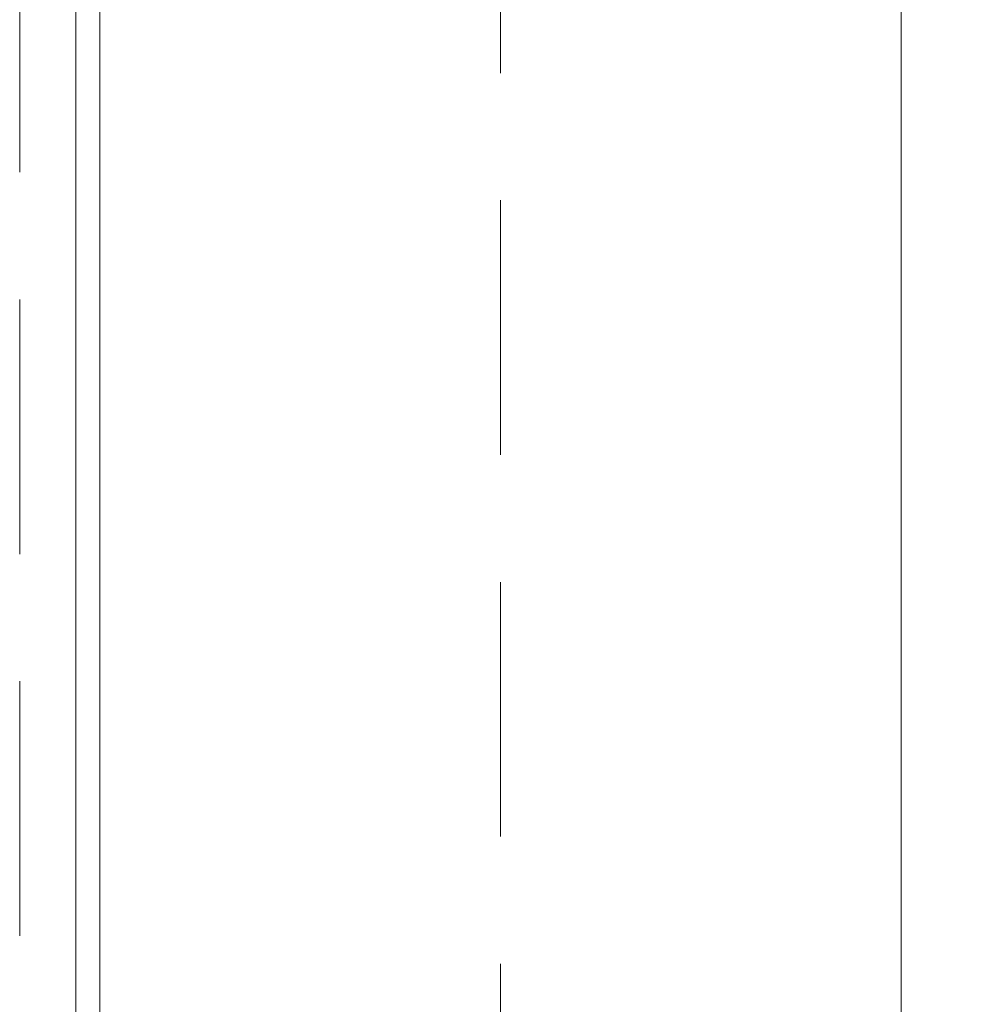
# Model space of a CAD drawing. Header units: millimetres. Extents: x 213386 to 506888, y 183055 to 450952.
# Tile 69 of 256: x 373257 to 373498, y 292496 to 292742. Entities that reach past the tile are written whole.
import ezdxf

# ---------------------------------------------------------------- set-up
doc = ezdxf.new("R2010")
doc.units = ezdxf.units.MM
doc.linetypes.add('CK_Čerchovaná 50', pattern=[6, 3, -1.5, 0, -1.5])
doc.linetypes.add('ČÁRKOVANÁ', pattern=[19.05, 12.7, -6.35])
for name, color, linetype, lineweight in [('FASÁDA DETAILNÍ', 255, 'Continuous', 0), ('KOTY', 255, 'Continuous', 0), ('NOVA', 255, 'Continuous', 0), ('TENKA', 255, 'Continuous', 0)]:
    doc.layers.add(name, color=color, linetype=linetype, lineweight=lineweight)
doc.layers.get('KOTY').off()

# ---------------------------------------------------------------- blocks, each defined once
blk = doc.blocks.new('NOVÁ PODLAHA')
at = {"layer": 'NOVA'}
blk.add_lwpolyline([(25700, 16457.5), (25700, 0), (0, 0), (0, 15942.5)], dxfattribs=at)

msp = doc.modelspace()

# ---------------------------------------------------------------- linework, layer by layer
at = {"layer": 'FASÁDA DETAILNÍ'}
msp.add_line((373270.64, 293700.65), (373270.64, 291588.65), dxfattribs=at)
at = {"layer": 'FASÁDA DETAILNÍ', "color": 7, "linetype": 'ČÁRKOVANÁ', "ltscale": 5}
for points in [[(399396.64, 284512.15), (373256.64, 284512.15), (373256.64, 307752.15), (399396.64, 307752.15)], [(399276.64, 284632.15), (373376.64, 284632.15), (373376.64, 307632.15), (399276.64, 307632.15)]]:
    msp.add_lwpolyline(points, close=True, dxfattribs=at)
at = {"layer": 'FASÁDA DETAILNÍ'}
for points in [[(399376.64, 284532.15), (373276.64, 284532.15), (373276.64, 307732.15), (399376.64, 307732.15)], [(399176.64, 284732.15), (373476.64, 284732.15), (373476.64, 307532.15), (399176.64, 307532.15)]]:
    msp.add_lwpolyline(points, close=True, dxfattribs=at)
at = {"layer": 'TENKA', "linetype": 'CK_Čerchovaná 50', "ltscale": 50}
msp.add_line((373476.64, 284532.15), (373476.64, 307732.15), dxfattribs=at)
at = {"layer": 'TENKA', "ltscale": 20}
msp.add_lwpolyline([(373476.64, 291589.65), (373476.64, 295894.65)], dxfattribs=at)

# ---------------------------------------------------------------- block references
at = {"layer": 'KOTY'}
msp.add_blockref('NOVÁ PODLAHA', (373476.64, 284732.15), dxfattribs=at)

doc.saveas('drawing.dxf')
